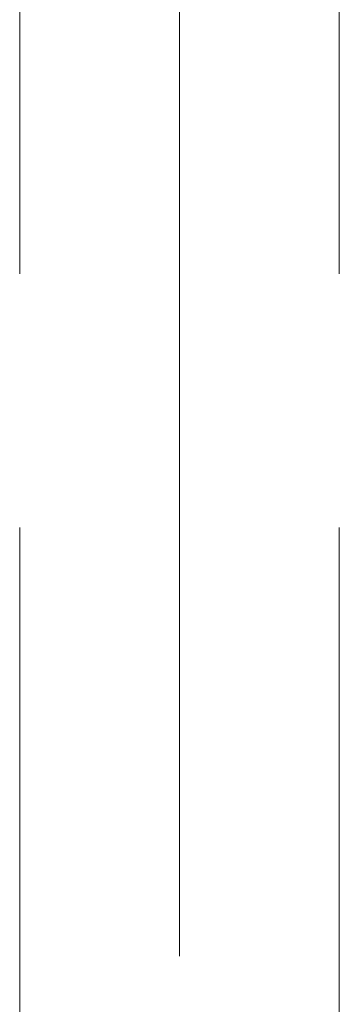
# Model space of a CAD drawing. Header units: centimetres. Extents: x -1737 to 22393, y -8842 to 3838.
# Tile 16 of 174: x -628 to -598, y 1197 to 1289. Entities that reach past the tile are written whole.
import ezdxf

# ---------------------------------------------------------------- set-up
doc = ezdxf.new("R2010")
doc.units = ezdxf.units.CM
doc.linetypes.add('Oś', pattern=[222.25, 127, -31.75, 31.75, -31.75])
doc.linetypes.add('Ukryte', pattern=[71.438, 47.625, -23.813])
doc.layers.add('A-DETL-HDLN', color=90, linetype='Ukryte', lineweight=9)
doc.layers.add('S-GRID', color=1, linetype='Continuous', lineweight=13)

msp = doc.modelspace()

# ---------------------------------------------------------------- linework, layer by layer
at = {"layer": 'A-DETL-HDLN'}
for p, q in [((-627.623, 408.326), (-627.623, 2788.326)), ((-627.623, 408.326), (-627.623, 2788.326)), ((-597.623, 408.326), (-597.623, 2788.326)), ((-597.623, 408.326), (-597.623, 2788.326))]:
    msp.add_line(p, q, dxfattribs=at)
at = {"layer": 'S-GRID', "linetype": 'Oś'}
msp.add_line((-612.623, 2884.269), (-612.623, 27.126), dxfattribs=at)

doc.saveas('drawing.dxf')
